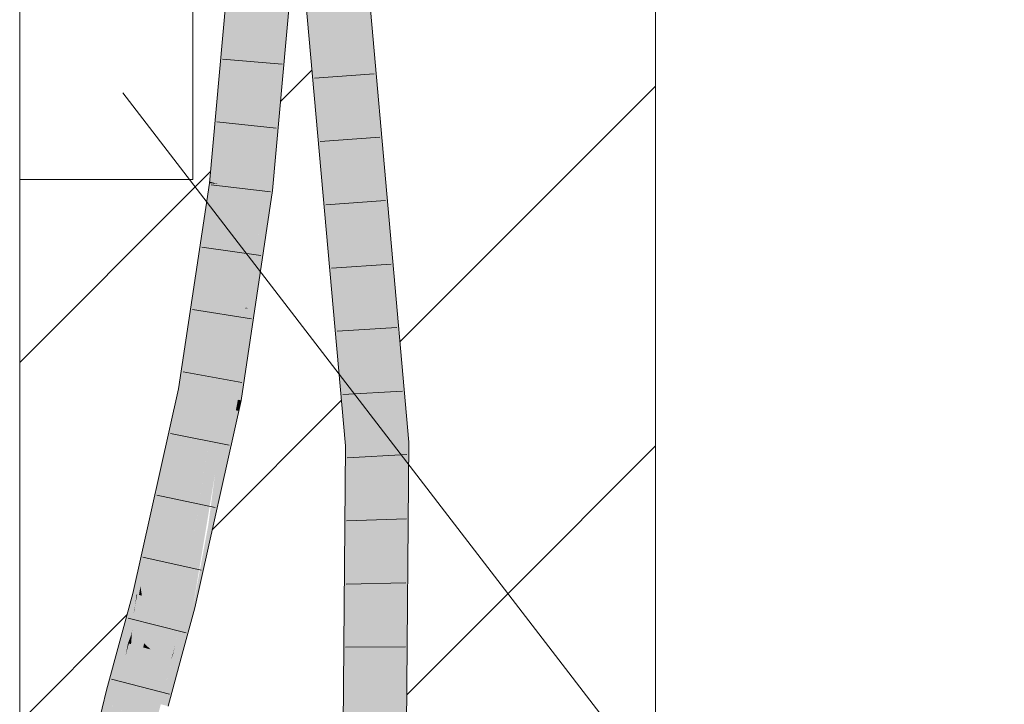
# Model space of a CAD drawing. Extents: x -720 to 300, y 62 to 1107.
# Tile 67 of 117: x 181.08 to 184.95, y 689.2 to 691.89. Entities that reach past the tile are written whole.
import ezdxf
from ezdxf.lldxf.tags import DXFTag

# ---------------------------------------------------------------- set-up
doc = ezdxf.new("R2010")
doc.units = 0
doc.layers.get('0').update_dxf_attribs({"lineweight": 35})
for name, color, linetype, lineweight, true_color in [('E_Betonbaudose', 1, 'Continuous', 13, 0xff0000), ('E_Detail_Wandschraffur', 7, 'Continuous', 5, 0xc0c0c0), ('E_Leerrohr 25-A06G9FMB8I', 7, 'Continuous', 9, 0xff8000), ('E_Leerrohr 25-Shading', 7, 'Continuous', 9, 0xff8000)]:
    doc.layers.add(name, color=color, linetype=linetype, lineweight=lineweight, true_color=true_color)
doc.layers.add('E_Detail_Linie_Text_Bem', color=7, linetype='Continuous', lineweight=13)
tags = doc.linetypes.add('fein_strichliert', pattern=[4, 1, -2, 1]).pattern_tags.tags
tags[8:9] = [DXFTag(74, 4), DXFTag(75, 0), DXFTag(340, '0'), DXFTag(46, 0.0), DXFTag(50, 0.0), DXFTag(44, 0.0), DXFTag(45, 0.0)]
tags[6:7] = [DXFTag(74, 4), DXFTag(75, 0), DXFTag(340, '0'), DXFTag(46, 0.0), DXFTag(50, 0.0), DXFTag(44, 0.0), DXFTag(45, 0.0)]
tags[4:5] = [DXFTag(74, 4), DXFTag(75, 0), DXFTag(340, '0'), DXFTag(46, 0.0), DXFTag(50, 0.0), DXFTag(44, 0.0), DXFTag(45, 0.0)]

# ---------------------------------------------------------------- blocks, each defined once
blk = doc.blocks.new('Shading-A06G9FDB8I', base_point=(181.435, 714.5839))
at = {"layer": 'E_Leerrohr 25-Shading', "color": 31, "true_color": 0xfabd7f}
for points in [[(182.5725, 690.2247), (182.2644, 693.7003), (182.2305, 693.0817), (182.2109, 693.6948)], [(182.2305, 693.0817), (182.1881, 692.7449), (182.396, 690.2148), (182.1947, 692.511)], [(182.5725, 690.2247), (182.2305, 693.0817), (182.4842, 690.2197)], [(182.2305, 693.0817), (182.396, 690.2148), (182.4842, 690.2197)], [(182.1958, 692.4733), (182.396, 690.2148), (182.1947, 692.511)], [(181.9589, 692.0571), (181.9353, 692.0587), (181.8664, 691.2404), (181.8612, 691.241)], [(181.9249, 691.2334), (181.9814, 692.0555), (181.8664, 691.2404), (181.9589, 692.0571)], [(181.9489, 691.2305), (182.0235, 692.0527), (181.9249, 691.2334), (181.9814, 692.0555)], [(182.0235, 692.0527), (181.9489, 691.2305), (181.9676, 691.2283)], [(181.994, 691.2251), (182.0368, 692.0518), (181.9676, 691.2283), (182.0235, 692.0527)], [(182.0177, 691.2222), (182.0526, 692.0507), (181.994, 691.2251), (182.0368, 692.0518)], [(182.0309, 691.2206), (182.0625, 692.05), (182.0177, 691.2222), (182.0526, 692.0507)], [(182.0367, 691.22), (182.1117, 692.0467), (182.0309, 691.2206), (182.0625, 692.05)], [(181.7397, 690.4305), (181.7503, 690.4285), (181.8612, 691.241), (181.859, 691.1885)], [(181.9249, 691.2334), (181.859, 691.1885), (181.8999, 690.9785), (181.8346, 690.6078)], [(181.8612, 691.241), (181.859, 691.1885), (181.8664, 691.2404)], [(181.859, 691.1885), (181.9249, 691.2334), (181.8664, 691.2404)], [(181.8785, 690.7611), (181.9489, 691.2305), (181.9249, 691.2334)], [(181.9489, 691.2305), (181.8785, 690.7611), (181.9005, 690.8272)], [(181.9402, 690.9471), (181.9676, 691.2283), (181.9005, 690.8272), (181.9489, 691.2305)], [(181.9817, 691.0721), (181.994, 691.2251), (181.9402, 690.9471), (181.9676, 691.2283)], [(182.0177, 691.2222), (181.994, 691.2251), (182.0139, 691.1696), (181.9817, 691.0721)], [(182.0309, 691.2206), (182.0139, 691.1696), (182.0261, 691.1491), (182.0001, 690.9762)], [(182.0139, 691.1696), (182.0309, 691.2206), (182.0177, 691.2222)], [(182.0261, 691.1491), (182.0367, 691.22), (182.0309, 691.2206)], [(181.859, 691.1885), (181.7503, 690.4285), (181.8346, 690.6078), (181.8014, 690.419)], [(182.0001, 690.9762), (182.0139, 691.1696), (181.9558, 690.7534), (181.9817, 691.0721)], [(181.9558, 690.7534), (181.9817, 691.0721), (181.9217, 690.7568), (181.9402, 690.9471)], [(181.8346, 690.6078), (181.8265, 690.4143), (181.8999, 690.9785), (181.8785, 690.7611)], [(181.9217, 690.7568), (181.9402, 690.9471), (181.8923, 690.7597), (181.9005, 690.8272)], [(182.0001, 690.9762), (181.9558, 690.7534), (181.9666, 690.7523)], [(181.9005, 690.8272), (181.8785, 690.7611), (181.8923, 690.7597)], [(181.8923, 690.7597), (181.8785, 690.7611), (181.862, 690.5074), (181.8265, 690.4143)], [(181.9217, 690.7568), (181.8923, 690.7597), (181.9096, 690.6321), (181.862, 690.5074)], [(181.9558, 690.7534), (181.9096, 690.6321), (181.9134, 690.3981), (181.8873, 690.403)], [(181.9096, 690.6321), (181.9558, 690.7534), (181.9217, 690.7568)], [(181.9558, 690.7534), (181.9134, 690.3981), (181.943, 690.5954)], [(181.943, 690.5954), (181.9666, 690.7523), (181.9558, 690.7534)], [(181.8014, 690.419), (181.8265, 690.4143), (181.8346, 690.6078)], [(181.8873, 690.403), (181.9096, 690.6321), (181.8503, 690.4099), (181.862, 690.5074)], [(181.862, 690.5074), (181.8265, 690.4143), (181.8503, 690.4099)], [(181.6871, 690.076), (181.7503, 690.4285), (181.5596, 689.6241), (181.7397, 690.4305)], [(181.6042, 689.6138), (181.6289, 689.608), (181.7503, 690.4285), (181.8014, 690.419)], [(181.8014, 690.419), (181.6289, 689.608), (181.7314, 689.9881), (181.6413, 689.6052)], [(181.8014, 690.419), (181.7314, 689.9881), (181.8265, 690.4143)], [(181.7465, 689.9846), (181.8265, 690.4143), (181.7314, 689.9881)], [(181.7767, 689.9778), (181.8265, 690.4143), (181.7465, 689.9849)], [(181.7602, 689.8332), (181.8873, 690.403), (181.8503, 690.4099)], [(181.8503, 690.4099), (181.8265, 690.4143), (181.7825, 689.9763), (181.7767, 689.9778)], [(181.7602, 689.8332), (181.7317, 689.5841), (181.8873, 690.403), (181.8471, 690.101)], [(181.8471, 690.101), (181.9134, 690.3981), (181.8873, 690.403)], [(182.4842, 690.2197), (182.396, 690.2148), (182.4705, 688.4473), (182.3823, 688.4521)], [(182.4842, 690.2197), (182.4842, 690.2197), (182.5559, 688.4426), (182.4705, 688.4473)], [(182.5588, 688.4424), (182.5725, 690.2247), (182.5559, 688.4426), (182.4842, 690.2197)], [(181.6042, 689.6138), (181.6871, 690.076), (181.5596, 689.6241)], [(181.6871, 690.076), (181.5596, 689.6241), (181.5596, 689.6241)], [(181.6413, 689.6052), (181.6456, 689.6041), (181.7314, 689.9881)], [(181.6743, 689.5975), (181.7465, 689.9846), (181.6456, 689.6041), (181.7314, 689.9881)], [(181.7602, 689.8332), (181.7767, 689.9778), (181.6743, 689.5975), (181.7465, 689.9849)], [(181.7767, 689.9778), (181.7602, 689.8332), (181.7825, 689.9763)], [(181.7602, 689.8332), (181.6743, 689.5975), (181.7216, 689.5865)], [(181.7216, 689.5865), (181.7317, 689.5841), (181.7602, 689.8332)], [(181.5208, 689.4815), (181.5682, 689.4366), (181.5596, 689.6241), (181.6042, 689.6138)], [(181.6042, 689.6138), (181.5682, 689.4366), (181.6289, 689.608), (181.5847, 689.421)], [(181.6289, 689.608), (181.5847, 689.421), (181.6413, 689.6052), (181.5918, 689.4142)], [(181.5918, 689.4142), (181.5936, 689.4125), (181.6413, 689.6052), (181.6456, 689.6041)], [(181.6456, 689.6041), (181.5936, 689.4125), (181.598, 689.4113)], [(181.6456, 689.6041), (181.598, 689.4113), (181.6584, 689.5217), (181.6332, 689.4017)], [(181.6456, 689.6041), (181.6584, 689.5217), (181.6743, 689.5975)], [(181.6584, 689.5217), (181.7216, 689.5865), (181.6743, 689.5975)], [(181.6584, 689.5217), (181.6789, 689.3893), (181.7216, 689.5865), (181.7006, 689.4692)], [(181.7006, 689.4692), (181.7317, 689.5841), (181.7216, 689.5865)], [(181.6332, 689.4017), (181.6789, 689.3893), (181.6584, 689.5217)], [(181.517, 689.4332), (181.5208, 689.4815), (181.5131, 689.4343), (181.5179, 689.4707)], [(181.517, 689.4332), (181.5649, 689.4202), (181.5208, 689.4815), (181.5682, 689.4366)], [(181.5179, 689.4707), (181.5083, 689.4356), (181.5131, 689.4343)], [(181.5682, 689.4366), (181.5649, 689.4202), (181.5847, 689.421), (181.5833, 689.4153)], [(181.487, 689.2349), (181.5131, 689.4343), (181.4956, 689.3885), (181.5083, 689.4356)], [(181.5014, 689.2312), (181.517, 689.4332), (181.487, 689.2349), (181.5131, 689.4343)], [(181.5014, 689.2312), (181.5254, 689.225), (181.517, 689.4332), (181.5649, 689.4202)], [(181.5649, 689.4202), (181.5254, 689.225), (181.5833, 689.4153), (181.5377, 689.2218)], [(181.5833, 689.4153), (181.5377, 689.2218), (181.5915, 689.413), (181.5418, 689.2208)], [(181.5418, 689.2208), (181.5936, 689.4125), (181.5915, 689.413)], [(181.598, 689.4113), (181.5936, 689.4125), (181.5504, 689.2185), (181.5418, 689.2208)], [(181.5926, 689.2076), (181.6332, 689.4017), (181.5504, 689.2185), (181.598, 689.4113)], [(181.5847, 689.421), (181.5833, 689.4153), (181.5918, 689.4142), (181.5915, 689.413)], [(181.5915, 689.413), (181.5936, 689.4125), (181.5918, 689.4142)], [(181.6274, 689.1986), (181.6789, 689.3893), (181.5926, 689.2076), (181.6332, 689.4017)], [(181.4956, 689.3885), (181.4562, 689.2429), (181.4838, 689.2358)], [(181.487, 689.2349), (181.4956, 689.3885), (181.4838, 689.2358)], [(181.4838, 689.2358), (181.4562, 689.2429), (181.4751, 689.1348), (181.4558, 689.2411)], [(181.4558, 689.2411), (181.4081, 689.048), (181.4416, 689.0405)], [(181.4558, 689.2411), (181.4416, 689.0405), (181.4751, 689.1348), (181.4632, 689.0356)], [(181.4838, 689.2358), (181.4751, 689.1348), (181.4789, 689.1674)], [(181.4751, 689.1348), (181.4891, 689.0574), (181.487, 689.2349), (181.5014, 689.2312)], [(181.487, 689.2349), (181.4838, 689.2358), (181.4789, 689.1674)], [(181.4891, 689.0574), (181.4943, 689.0286), (181.5014, 689.2312), (181.5418, 689.2208)], [(181.5419, 689.2207), (181.5418, 689.2208), (181.513, 689.0244), (181.4943, 689.0286)], [(181.513, 689.0244), (181.5545, 689.0151), (181.5419, 689.2207), (181.5926, 689.2076)], [(181.5545, 689.0151), (181.5806, 689.0093), (181.5926, 689.2076), (181.6274, 689.1986)]]:
    blk.add_solid(points, dxfattribs=at)
at = {"layer": 'E_Leerrohr 25-Shading', "color": 43, "true_color": 0xd7ab7f}
for points in [[(182.5564, 690.8209), (182.3008, 693.7041), (182.5725, 690.2247), (182.2644, 693.7003)], [(182.2235, 691.9526), (182.396, 690.2148), (182.1958, 692.4733)], [(182.2091, 692.097), (182.1906, 692.2833), (182.2328, 691.6403), (182.2076, 691.9249)], [(182.2091, 692.097), (182.2328, 691.6403), (182.2235, 691.9526), (182.251, 691.4357)], [(181.9168, 692.0599), (181.8988, 692.0612), (181.8254, 691.2513)], [(181.8254, 691.2513), (181.8282, 691.2505), (181.9168, 692.0599), (181.9192, 692.0598)], [(181.9192, 692.0598), (181.8282, 691.2505), (181.9233, 692.0594), (181.8335, 691.249)], [(181.9233, 692.0594), (181.8335, 691.249), (181.9298, 692.059), (181.843, 691.2463)], [(181.9298, 692.059), (181.843, 691.2463), (181.9353, 692.0587), (181.8537, 691.2432)], [(181.8537, 691.2432), (181.8612, 691.241), (181.9353, 692.0587)], [(182.1124, 692.0466), (182.1117, 692.0467), (182.0454, 691.2189), (182.0367, 691.22)], [(182.1282, 691.8242), (182.1482, 692.0443), (182.0945, 691.8257), (182.1124, 692.0466)], [(182.251, 691.4357), (182.3594, 690.2128), (182.2235, 691.9526), (182.396, 690.2148)], [(182.0454, 691.2189), (182.073, 691.2156), (182.0945, 691.8257), (182.1282, 691.8242)], [(181.7555, 690.5901), (181.7397, 690.4305), (181.8612, 691.241)], [(181.8535, 691.242), (181.7748, 690.784), (181.8612, 691.241), (181.7555, 690.5901)], [(181.8427, 691.2433), (181.7926, 690.963), (181.8535, 691.242), (181.7748, 690.784)], [(181.833, 691.2444), (181.8057, 691.0952), (181.8427, 691.2433), (181.7926, 690.963)], [(181.8125, 691.1629), (181.8057, 691.0952), (181.8276, 691.2451), (181.833, 691.2444)], [(181.8276, 691.2451), (181.8248, 691.2454), (181.8125, 691.1629)], [(181.8248, 691.2454), (181.8276, 691.2451), (181.8254, 691.2513), (181.8282, 691.2505)], [(181.8282, 691.2505), (181.8276, 691.2451), (181.8335, 691.249), (181.833, 691.2444)], [(181.8335, 691.249), (181.833, 691.2444), (181.843, 691.2463), (181.8427, 691.2433)], [(181.843, 691.2463), (181.8427, 691.2433), (181.8537, 691.2432), (181.8535, 691.242)], [(181.8535, 691.242), (181.8612, 691.241), (181.8537, 691.2432)], [(181.9494, 690.3914), (182.073, 691.2156), (181.937, 690.3937), (182.0454, 691.2189)], [(182.0025, 690.962), (182.0415, 691.1891), (182.0367, 691.22), (182.0454, 691.2189)], [(182.0025, 690.962), (182.0367, 691.22), (182.0261, 691.1491)], [(182.0326, 691.1213), (182.0415, 691.1891), (182.0343, 691.147)], [(181.8057, 691.0952), (181.8125, 691.1629), (181.7867, 690.9908)], [(182.0261, 691.1491), (182.0001, 690.9762), (182.0025, 690.962), (181.9864, 690.8679)], [(182.0108, 691.0103), (182.0326, 691.1213), (182.0343, 691.147)], [(182.0326, 691.1213), (182.0108, 691.0103), (181.9842, 690.7527), (181.9916, 690.8568)], [(181.7867, 690.9908), (181.7298, 690.6118), (181.8057, 691.0952), (181.7926, 690.963)], [(181.9788, 690.7543), (182.0108, 691.0103), (181.9671, 690.7555)], [(181.7926, 690.963), (181.7298, 690.6118), (181.7148, 690.4352), (181.7037, 690.4373)], [(181.7926, 690.963), (181.7148, 690.4352), (181.7748, 690.784)], [(182.0001, 690.9762), (181.9666, 690.7523), (181.9864, 690.8679)], [(181.9916, 690.8568), (181.9337, 690.3943), (181.9842, 690.7527), (181.937, 690.3937)], [(182.609, 690.2267), (182.5564, 690.8209), (182.602, 690.2264)], [(182.5564, 690.8209), (182.5725, 690.2247), (182.602, 690.2264)], [(181.7748, 690.784), (181.7148, 690.4352), (181.7555, 690.5901), (181.7299, 690.4323)], [(181.9312, 690.3948), (181.9764, 690.754), (181.9265, 690.3957), (181.9718, 690.7532)], [(181.9265, 690.3957), (181.9718, 690.7532), (181.943, 690.5954), (181.9666, 690.7523)], [(181.9788, 690.7543), (181.9764, 690.754), (181.9337, 690.3943), (181.9312, 690.3948)], [(181.9721, 690.755), (181.9671, 690.7555), (181.9718, 690.7532), (181.9666, 690.7523)], [(181.9765, 690.7546), (181.9721, 690.755), (181.9764, 690.754), (181.9718, 690.7532)], [(181.9764, 690.754), (181.9788, 690.7543), (181.9765, 690.7546)], [(181.7299, 690.4323), (181.7397, 690.4305), (181.7555, 690.5901)], [(181.943, 690.5954), (181.9134, 690.3981), (181.9173, 690.3974)], [(181.9265, 690.3957), (181.943, 690.5954), (181.9173, 690.3974)], [(181.7397, 690.4305), (181.5538, 689.6611), (181.5546, 689.6558)], [(181.7397, 690.4305), (181.7142, 690.3698), (181.5538, 689.6611), (181.6128, 689.9667)], [(181.5596, 689.6241), (181.7397, 690.4305), (181.5546, 689.6558)], [(181.6705, 690.2656), (181.7037, 690.4373), (181.6348, 690.1289)], [(181.7037, 690.4373), (181.6705, 690.2656), (181.7148, 690.4352)], [(181.7148, 690.4352), (181.6705, 690.2656), (181.7299, 690.4323), (181.7142, 690.3698)], [(181.7142, 690.3698), (181.7397, 690.4305), (181.7299, 690.4323)], [(181.7142, 690.3698), (181.6705, 690.2656), (181.6128, 689.9667)], [(181.7947, 689.6981), (181.9265, 690.3957), (181.8627, 690.1127), (181.9173, 690.3974)], [(181.8309, 689.8602), (181.9312, 690.3948), (181.7947, 689.6981), (181.9265, 690.3957)], [(181.8627, 690.1127), (181.9134, 690.3981), (181.8168, 689.8729), (181.8204, 689.9)], [(181.8204, 689.9), (181.9134, 690.3981), (181.8471, 690.101)], [(181.9337, 690.3943), (181.9312, 690.3948), (181.8484, 689.9387), (181.8309, 689.8602)], [(181.8484, 689.9387), (181.8526, 689.9575), (181.9337, 690.3943), (181.937, 690.3937)], [(181.9173, 690.3974), (181.9134, 690.3981), (181.8627, 690.1127)], [(181.9494, 690.3914), (181.937, 690.3937), (181.9403, 690.3505), (181.9289, 690.3519)], [(181.9289, 690.3519), (181.9108, 690.2585), (181.9403, 690.3505), (181.901, 690.1745)], [(181.6348, 690.1289), (181.6128, 689.9667), (181.6705, 690.2656)], [(181.9108, 690.2585), (181.8526, 689.9575), (181.901, 690.1745)], [(182.396, 690.2148), (182.3594, 690.2128), (182.3473, 688.454), (182.3457, 688.4541)], [(182.3823, 688.4521), (182.396, 690.2148), (182.3473, 688.454)], [(182.602, 690.2264), (182.5725, 690.2247), (182.5922, 688.4406), (182.5588, 688.4424)], [(182.5953, 688.4404), (182.609, 690.2267), (182.5922, 688.4406), (182.602, 690.2264)], [(181.6348, 690.1289), (181.6092, 690.0142), (181.6128, 689.9667), (181.5834, 689.8497)], [(181.8471, 690.101), (181.7317, 689.5841), (181.7449, 689.5811)], [(181.7601, 689.5775), (181.8471, 690.101), (181.7449, 689.5811)], [(181.7917, 689.6849), (181.7947, 689.6981), (181.8066, 689.7966), (181.8627, 690.1127)], [(181.8627, 690.1127), (181.8168, 689.8729), (181.8066, 689.7966)], [(181.6092, 690.0142), (181.584, 689.9014), (181.5538, 689.6611), (181.5501, 689.6852)], [(181.5834, 689.8497), (181.5538, 689.6611), (181.6128, 689.9667)], [(181.5501, 689.6852), (181.584, 689.9014), (181.5469, 689.7054), (181.5532, 689.7639)], [(181.8204, 689.9), (181.7601, 689.5775), (181.8168, 689.8729)], [(181.8168, 689.8729), (181.7601, 689.5775), (181.8066, 689.7966), (181.7674, 689.5758)], [(181.7674, 689.5758), (181.7917, 689.6849), (181.8066, 689.7966)], [(181.5532, 689.7639), (181.5442, 689.7232), (181.5469, 689.7054)], [(181.5442, 689.7232), (181.5239, 689.6324), (181.5297, 689.6311)], [(181.5469, 689.7054), (181.5442, 689.7232), (181.5387, 689.629), (181.5297, 689.6311)], [(181.5501, 689.6852), (181.5469, 689.7054), (181.5412, 689.6284), (181.5387, 689.629)], [(181.5412, 689.6284), (181.5484, 689.6267), (181.5501, 689.6852), (181.5538, 689.6611)], [(181.5297, 689.6311), (181.5239, 689.6324), (181.4933, 689.4396), (181.473, 689.4451)], [(181.5387, 689.629), (181.5297, 689.6311), (181.527, 689.5542), (181.4933, 689.4396)], [(181.5497, 689.6353), (181.5484, 689.6267), (181.5546, 689.6558), (181.5596, 689.6241)], [(181.5538, 689.6611), (181.5497, 689.6353), (181.5546, 689.6558)], [(181.5179, 689.4707), (181.5484, 689.6267), (181.5302, 689.5651)], [(181.5484, 689.6267), (181.5179, 689.4707), (181.5229, 689.4927)], [(181.5208, 689.4815), (181.5596, 689.6241), (181.5484, 689.6267)], [(181.5387, 689.629), (181.527, 689.5542), (181.5328, 689.5844)], [(181.5412, 689.6284), (181.5328, 689.5844), (181.5484, 689.6267), (181.5302, 689.5651)], [(181.5412, 689.6284), (181.5387, 689.629), (181.5328, 689.5844)], [(181.527, 689.5542), (181.4933, 689.4396), (181.5047, 689.4366)], [(181.5047, 689.4366), (181.5179, 689.4707), (181.527, 689.5542), (181.5302, 689.5651)], [(181.5328, 689.5844), (181.527, 689.5542), (181.5302, 689.5651)], [(181.6845, 689.4031), (181.7291, 689.5145), (181.7317, 689.5841), (181.7449, 689.5811)], [(181.6845, 689.4031), (181.7317, 689.5841), (181.7006, 689.4692)], [(181.7142, 689.3798), (181.7601, 689.5775), (181.6982, 689.3842), (181.7449, 689.5811)], [(181.7143, 689.3798), (181.7674, 689.5758), (181.7142, 689.3798), (181.7601, 689.5775)], [(181.6906, 689.3862), (181.7291, 689.5145), (181.681, 689.3888), (181.6845, 689.4031)], [(181.6982, 689.3842), (181.7291, 689.5145), (181.6906, 689.3862)], [(181.5179, 689.4707), (181.5208, 689.4815), (181.5229, 689.4927)], [(181.4933, 689.4396), (181.473, 689.4451), (181.4561, 689.2429), (181.4208, 689.2521)], [(181.4561, 689.2429), (181.5047, 689.4366), (181.4933, 689.4396)], [(181.4561, 689.2429), (181.4562, 689.2429), (181.5047, 689.4366), (181.4956, 689.3885)], [(181.4956, 689.3885), (181.5083, 689.4356), (181.5047, 689.4366)], [(181.5179, 689.4707), (181.5047, 689.4366), (181.5083, 689.4356)], [(181.7006, 689.4692), (181.6789, 689.3893), (181.6905, 689.4279), (181.6819, 689.3968)], [(181.681, 689.3888), (181.6845, 689.4031), (181.6798, 689.3891), (181.6819, 689.3968)], [(181.6819, 689.3968), (181.6845, 689.4031), (181.6905, 689.4279)], [(181.6789, 689.3893), (181.6274, 689.1986), (181.6738, 689.3672)], [(181.6274, 689.1986), (181.629, 689.1982), (181.6738, 689.3672), (181.6583, 689.301)], [(181.6528, 689.1921), (181.6982, 689.3842), (181.634, 689.1969), (181.6906, 689.3862)], [(181.6353, 689.2013), (181.6906, 689.3862), (181.681, 689.3888)], [(181.6628, 689.1895), (181.7143, 689.3798), (181.6528, 689.1921), (181.6982, 689.3842)], [(181.681, 689.3888), (181.6798, 689.3891), (181.6583, 689.301), (181.6738, 689.3672)], [(181.681, 689.3888), (181.6583, 689.301), (181.6671, 689.332)], [(181.6798, 689.3891), (181.6789, 689.3893), (181.6738, 689.3672)], [(181.6819, 689.3968), (181.6789, 689.3893), (181.6798, 689.3891)], [(181.6583, 689.301), (181.634, 689.1969), (181.6671, 689.332), (181.6353, 689.2013)], [(181.629, 689.1982), (181.634, 689.1969), (181.6583, 689.301)], [(181.4562, 689.2429), (181.4208, 689.2521), (181.4081, 689.048), (181.3724, 689.056)], [(181.629, 689.1982), (181.6274, 689.1986), (181.5806, 689.0093)], [(181.5831, 689.0087), (181.634, 689.1969), (181.5806, 689.0093), (181.629, 689.1982)]]:
    blk.add_solid(points, dxfattribs=at)
blk = doc.blocks.new('Referenz-A06G9FMD8I')
at = {"layer": 'E_Betonbaudose', "linetype": 'Continuous', "ltscale": 0.13}
for p, q in [((181.0792, 691.2596), (181.0792, 691.9396)), ((181.7592, 691.9396), (181.7592, 691.2596)), ((181.7592, 691.2596), (181.0792, 691.2596))]:
    blk.add_line(p, q, dxfattribs=at)
at = {"layer": 'E_Detail_Linie_Text_Bem', "linetype": 'Continuous', "ltscale": 0.13}
for p, q in [((183.5792, 715.5996), (183.5792, 675.5996)), ((181.0792, 675.5996), (181.0792, 703.5996))]:
    blk.add_line(p, q, dxfattribs=at)
at = {"layer": 'E_Detail_Linie_Text_Bem', "color": 0, "linetype": 'Continuous', "ltscale": 0.13}
blk.add_line((181.485, 691.5996), (184.95, 687.0974), dxfattribs=at)
at = {"layer": 'E_Detail_Wandschraffur', "linetype": 'fein_strichliert', "ltscale": 0.13}
for p, q in [((182.1048, 691.5662), (182.2285, 691.6898)), ((181.7691, 691.2305), (181.8289, 691.2902)), ((181.0792, 690.5405), (181.7691, 691.2305)), ((182.9992, 689.6321), (183.5792, 690.2121)), ((182.6014, 689.2343), (182.9992, 689.6321))]:
    blk.add_line(p, q, dxfattribs=at)
at = {"layer": 'E_Detail_Wandschraffur', "linetype": 'ByBlock', "ltscale": 0.13}
for p, q in [((182.5741, 690.6212), (183.5792, 691.6263)), ((181.836, 689.8831), (182.3436, 690.3908)), ((181.0792, 689.1263), (181.5009, 689.5481))]:
    blk.add_line(p, q, dxfattribs=at)
at = {"layer": 'E_Leerrohr 25-A06G9FMB8I', "linetype": 'Continuous', "ltscale": 0.13}
for p, q in [((182.3008, 693.7041), (182.609, 690.2268)), ((182.0522, 693.6784), (182.3594, 690.2128)), ((181.8988, 692.0611), (181.8248, 691.2454)), ((182.1482, 692.0442), (182.073, 691.2156)), ((181.8765, 691.7329), (182.1106, 691.7121)), ((182.2388, 691.6574), (182.4732, 691.6752)), ((181.8541, 691.4857), (182.0878, 691.4613)), ((182.2609, 691.4088), (182.4953, 691.4257)), ((181.8248, 691.2454), (181.7037, 690.4372)), ((181.8314, 691.2386), (182.0647, 691.2105)), ((182.073, 691.2156), (181.9494, 690.3914)), ((182.2829, 691.1601), (182.5174, 691.1763)), ((181.7946, 690.9937), (182.0273, 690.961)), ((182.305, 690.9115), (182.5395, 690.9269)), ((181.7579, 690.7487), (181.9899, 690.7115)), ((182.327, 690.6629), (182.5616, 690.6775)), ((181.7212, 690.5038), (181.9524, 690.462)), ((181.7037, 690.4372), (181.5239, 689.6324)), ((182.3491, 690.4143), (182.5837, 690.4281)), ((181.9494, 690.3914), (181.7674, 689.5758)), ((181.6719, 690.2606), (181.9025, 690.2153)), ((182.3594, 690.2128), (182.3457, 688.4541)), ((182.609, 690.2268), (182.5953, 688.4404)), ((182.3665, 690.1657), (182.6012, 690.1782)), ((181.6177, 690.0182), (181.8477, 689.9698)), ((182.3645, 689.9176), (182.5993, 689.9263)), ((181.5636, 689.7757), (181.7929, 689.7243)), ((182.3625, 689.6694), (182.5975, 689.6745)), ((181.5239, 689.6324), (181.473, 689.4452)), ((181.7674, 689.5758), (181.7143, 689.3798)), ((181.5054, 689.5358), (181.7332, 689.4784)), ((181.473, 689.4452), (181.4208, 689.2521)), ((182.3606, 689.4213), (182.5955, 689.4227)), ((181.7143, 689.3798), (181.6628, 689.1895)), ((181.4403, 689.2955), (181.6676, 689.2361)), ((181.4208, 689.2521), (181.3724, 689.056))]:
    blk.add_line(p, q, dxfattribs=at)

msp = doc.modelspace()

# ---------------------------------------------------------------- block references
at = {"color": 8, "lineweight": 25, "ltscale": 0.25, "true_color": 0x808080}
msp.add_blockref('Referenz-A06G9FMD8I', (0, 0), dxfattribs=at)
msp.add_blockref('Shading-A06G9FDB8I', (181.435, 714.5839))

doc.saveas('drawing.dxf')
